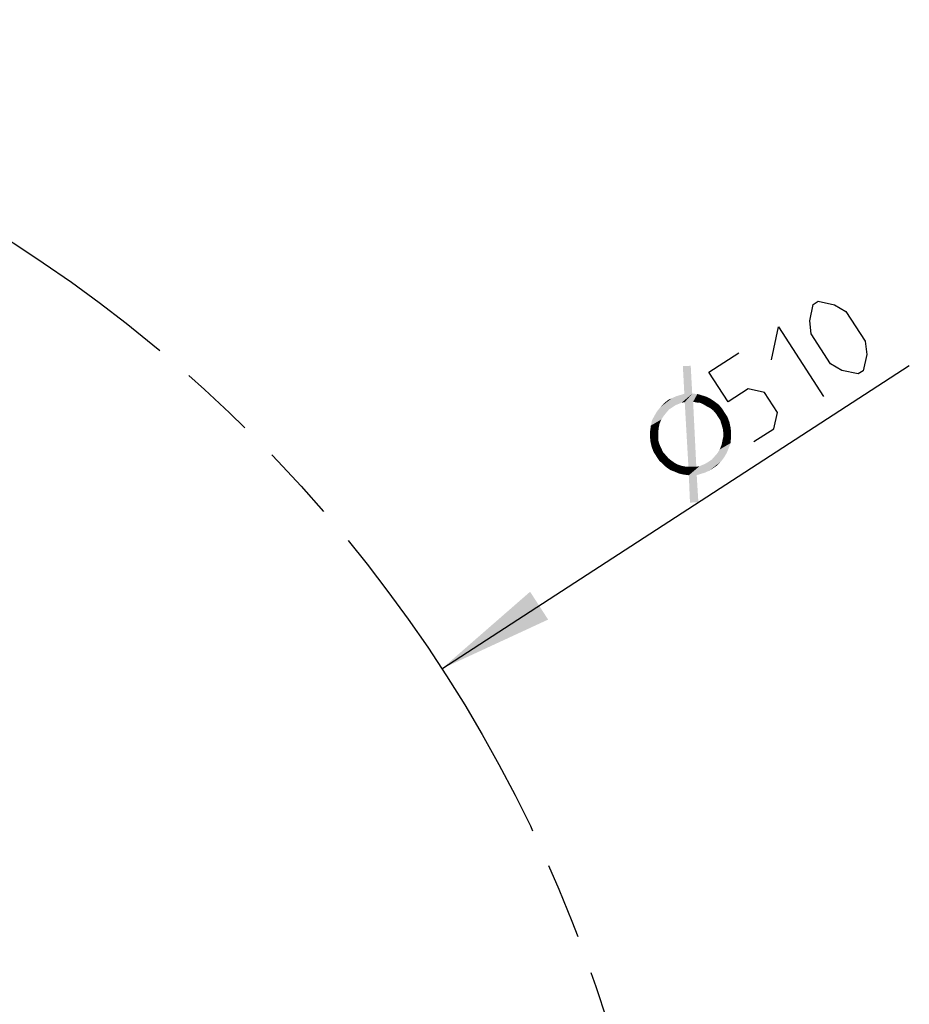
# Model space of a CAD drawing. Header units: inches. Extents: x 0 to 420, y 0 to 297.
# Tile 27 of 90: x 118 to 145, y 90 to 119. Entities that reach past the tile are written whole.
import ezdxf

# ---------------------------------------------------------------- set-up
doc = ezdxf.new("R2010")
doc.units = ezdxf.units.IN
doc.header["$LTSCALE"] = 23.1
doc.header["$MEASUREMENT"] = 0
doc.linetypes.add('PHANTOM', pattern=[0.8, 0.45, -0.05, 0.1, -0.05, 0.1, -0.05])
doc.layers.get('0').update_dxf_attribs({"linetype": 'CONTINUOUS'})
doc.layers.add('DEFAULT_3', color=7, linetype='PHANTOM')
doc.layers.add('DIM_PILOTEES', color=7, linetype='CONTINUOUS')
doc.styles.get("Standard").update_dxf_attribs({"font": 'txt', "width": 0.7})
doc.dimstyles.new('DIMSTYLE_4', dxfattribs={"dimtxt": 2.5, "dimasz": 3.5, "dimexe": 2, "dimexo": 0, "dimgap": 0.09, "dimtad": 1, "dimdec": 0, "dimzin": 4, "dimdsep": 46, "dimtxsty": 'STANDARD', "dimblk": '_FILLED', "dimblk1": '_FILLED', "dimblk2": '_FILLED', "dimcen": 0.09, "dimazin": 1, "dimtp": 0.07874, "dimtm": 0.07874, "dimtfac": 1, "dimtdec": 0, "dimtofl": 0, "dimtmove": 0, "dimatfit": 1, "dimldrblk": '_FILLED', "dimfxl": 1, "dimtolj": 1, "dimtzin": 4, "dimarcsym": 0})

# ---------------------------------------------------------------- blocks, each defined once
blk = doc.blocks.new('_FILLED')
at = {"color": 0, "linetype": 'ByBlock'}
blk.add_solid([(0, 0), (-1, 0.142857), (-1, -0.142857)], dxfattribs=at)
blk = doc.blocks.new('*D14')
at = {"layer": 'DIM_PILOTEES', "color": 2, "linetype": 'Continuous'}
blk.add_line((130.459481, 99.719242), (144.563257, 108.862085), dxfattribs=at)
at = {"layer": 'DIM_PILOTEES', "color": 2, "linetype": 'Continuous', "xscale": 3.5, "yscale": 3.5, "zscale": 3.5, "rotation": 212.953525}
blk.add_blockref('_FILLED', (130.459481, 99.719242), dxfattribs=at)

msp = doc.modelspace()

# ---------------------------------------------------------------- linework, layer by layer
at = {"layer": 'DEFAULT_3', "color": 7, "linetype": 'PHANTOM'}
msp.add_circle((94.442943, 76.371342), 42.922203, dxfattribs=at)
at = {"layer": 'DIM_PILOTEES', "color": 2, "linetype": 'Continuous'}
for points in [[(142.186483, 108.91741), (141.603677, 109.816459), (141.559239, 110.213273), (141.664649, 110.707229), (141.814497, 110.804359), (142.308453, 110.698949), (142.652562, 110.496409), (143.235381, 109.597359), (143.279806, 109.200533), (143.174396, 108.706577), (143.024548, 108.609446), (142.530604, 108.714857), (142.186483, 108.91741)], [(140.404944, 109.039367), (140.615764, 110.02728), (141.975663, 107.929497)], [(139.87788, 106.569598), (140.477247, 106.958145), (140.582657, 107.452101), (140.194124, 108.051467), (139.700167, 108.156877), (139.100801, 107.768331), (138.517982, 108.667381), (139.417031, 109.2502)]]:
    msp.add_lwpolyline(points, dxfattribs=at)
for points in [[(137.969865, 108.855736), (137.776815, 108.012939), (137.731947, 108.853733)], [(137.776815, 108.012939), (137.969865, 108.855736), (138.014733, 108.014941)], [(138.014733, 108.014941), (136.799679, 107.205529), (136.867159, 107.336262)], [(137.320296, 107.543021), (136.799679, 107.205529), (138.014733, 108.014941)], [(138.014733, 108.014941), (136.867159, 107.336262), (137.776815, 108.012939)], [(137.776815, 108.012939), (136.867159, 107.336262), (136.949952, 107.476921)], [(136.949952, 107.476921), (137.649776, 107.974079), (137.776815, 108.012939)], [(137.649776, 107.974079), (136.949952, 107.476921), (137.057984, 107.612194)], [(137.057984, 107.612194), (137.522738, 107.93522), (137.649776, 107.974079)], [(137.405625, 107.88105), (137.522738, 107.93522), (137.057984, 107.612194)], [(137.405625, 107.88105), (137.057984, 107.612194), (137.160629, 107.72223)], [(137.160629, 107.72223), (137.288514, 107.826877), (137.405625, 107.88105)], [(137.427482, 107.612505), (137.320296, 107.543021), (138.014733, 108.014941)], [(137.519355, 107.672062), (137.427482, 107.612505), (138.014733, 108.014941)], [(137.605842, 107.706382), (137.519355, 107.672062), (138.014733, 108.014941)], [(137.69233, 107.740701), (137.605842, 107.706382), (138.014733, 108.014941)], [(137.788743, 107.759709), (137.69233, 107.740701), (138.014733, 108.014941)], [(137.788743, 107.759709), (138.014733, 108.014941), (138.17155, 108.007865)], [(137.788743, 107.759709), (138.17155, 108.007865), (138.041975, 107.771637)], [(138.17155, 108.007865), (138.307669, 107.965622), (138.041975, 107.771637)], [(138.142929, 107.750093), (138.041975, 107.771637), (138.307669, 107.965622)], [(138.142929, 107.750093), (138.307669, 107.965622), (138.443789, 107.923378)], [(138.443789, 107.923378), (138.259195, 107.738475), (138.142929, 107.750093)], [(138.259195, 107.738475), (138.443789, 107.923378), (138.574521, 107.855898)], [(138.574521, 107.855898), (138.354763, 107.691692), (138.259195, 107.738475)], [(138.460257, 107.629598), (138.354763, 107.691692), (138.574521, 107.855898)], [(138.460257, 107.629598), (138.574521, 107.855898), (138.689941, 107.778492)], [(137.320296, 107.543021), (137.232962, 107.442914), (136.767362, 107.054098)], [(137.320296, 107.543021), (136.767362, 107.054098), (136.799679, 107.205529)], [(138.041975, 107.771637), (137.900334, 105.809577), (137.788743, 107.759709)], [(137.900334, 105.809577), (138.041975, 107.771637), (138.138254, 105.811579)], [(138.689941, 107.778492), (138.555826, 107.582815), (138.460257, 107.629598)], [(138.555826, 107.582815), (138.689941, 107.778492), (138.815288, 107.685772)], [(138.815288, 107.685772), (138.646008, 107.510794), (138.555826, 107.582815)], [(138.646008, 107.510794), (138.815288, 107.685772), (138.910011, 107.5732)], [(138.910011, 107.5732), (138.730804, 107.413534), (138.646008, 107.510794)], [(138.790362, 107.32166), (138.730804, 107.413534), (138.910011, 107.5732)], [(138.790362, 107.32166), (138.910011, 107.5732), (138.989421, 107.450701)], [(137.083534, 107.237311), (137.031365, 107.116504), (136.744973, 106.887355)], [(137.083534, 107.237311), (136.744973, 106.887355), (136.767362, 107.054098)], [(137.232962, 107.442914), (137.16094, 107.352732), (136.767362, 107.054098)], [(136.767362, 107.054098), (137.16094, 107.352732), (137.083534, 107.237311)], [(138.989421, 107.450701), (138.859845, 107.214475), (138.790362, 107.32166)], [(138.859845, 107.214475), (138.989421, 107.450701), (139.078757, 107.312892)], [(139.078757, 107.312892), (138.898704, 107.087437), (138.859845, 107.214475)], [(138.898704, 107.087437), (139.078757, 107.312892), (139.137469, 107.155229)], [(137.004436, 106.99031), (136.737895, 106.730538), (136.744973, 106.887355)], [(136.737895, 106.730538), (137.004436, 106.99031), (136.992817, 106.874045)], [(136.744973, 106.887355), (137.031365, 107.116504), (137.004436, 106.99031)], [(139.137469, 107.155229), (138.937563, 106.960398), (138.898704, 107.087437)], [(138.937563, 106.960398), (139.137469, 107.155229), (139.170942, 107.002952)], [(139.170942, 107.002952), (138.951184, 106.838746), (138.937563, 106.960398)], [(138.949493, 106.707167), (138.951184, 106.838746), (139.170942, 107.002952)], [(138.949493, 106.707167), (139.170942, 107.002952), (139.189103, 106.840749)], [(136.992817, 106.874045), (136.756056, 106.568334), (136.737895, 106.730538)], [(136.992817, 106.874045), (136.991126, 106.742467), (136.756056, 106.568334)], [(136.756056, 106.568334), (136.991126, 106.742467), (136.989434, 106.610888)], [(136.989434, 106.610888), (136.789529, 106.416058), (136.756056, 106.568334)], [(136.789529, 106.416058), (136.989434, 106.610888), (137.028294, 106.48385)], [(138.843464, 106.333976), (138.895632, 106.454783), (139.182025, 106.683932)], [(138.843464, 106.333976), (139.182025, 106.683932), (139.174948, 106.527115)], [(139.182025, 106.683932), (138.895632, 106.454783), (138.922563, 106.580974)], [(139.189103, 106.840749), (138.922563, 106.580974), (138.949493, 106.707167)], [(138.922563, 106.580974), (139.189103, 106.840749), (139.182025, 106.683932)], [(137.028294, 106.48385), (136.848241, 106.258395), (136.789529, 106.416058)], [(136.848241, 106.258395), (137.028294, 106.48385), (137.082465, 106.366738)], [(137.082465, 106.366738), (136.937578, 106.120584), (136.848241, 106.258395)], [(136.937578, 106.120584), (137.082465, 106.366738), (137.136637, 106.249625)], [(139.117392, 106.381071), (138.606703, 106.028263), (138.694035, 106.128374)], [(138.606703, 106.028263), (139.117392, 106.381071), (139.059838, 106.235024)], [(138.694035, 106.128374), (138.781369, 106.228482), (139.174948, 106.527115)], [(138.694035, 106.128374), (139.174948, 106.527115), (139.117392, 106.381071)], [(139.174948, 106.527115), (138.781369, 106.228482), (138.843464, 106.333976)], [(137.136637, 106.249625), (137.016987, 105.998086), (136.937578, 106.120584)], [(137.136637, 106.249625), (137.211506, 106.167678), (137.016987, 105.998086)], [(137.016987, 105.998086), (137.211506, 106.167678), (137.296302, 106.070419)], [(137.296302, 106.070419), (137.127022, 105.895441), (137.016987, 105.998086)], [(137.127022, 105.895441), (137.296302, 106.070419), (137.386484, 105.998398)], [(139.059838, 106.235024), (137.912264, 105.556345), (138.606703, 106.028263)], [(137.912264, 105.556345), (139.059838, 106.235024), (138.150182, 105.558349)], [(138.499517, 105.95878), (138.606703, 106.028263), (137.912264, 105.556345)], [(138.150182, 105.558349), (139.059838, 106.235024), (138.977044, 106.094367)], [(138.977044, 106.094367), (138.277221, 105.597207), (138.150182, 105.558349)], [(138.277221, 105.597207), (138.977044, 106.094367), (138.884326, 105.969019)], [(137.386484, 105.998398), (137.237056, 105.792796), (137.127022, 105.895441)], [(137.237056, 105.792796), (137.386484, 105.998398), (137.46674, 105.94169)], [(137.46674, 105.94169), (137.352477, 105.715388), (137.237056, 105.792796)], [(137.46674, 105.94169), (137.572235, 105.879594), (137.352477, 105.715388)], [(137.352477, 105.715388), (137.572235, 105.879594), (137.683115, 105.842738)], [(137.683115, 105.842738), (137.498522, 105.657833), (137.352477, 105.715388)], [(137.498522, 105.657833), (137.683115, 105.842738), (137.784069, 105.821194)], [(137.784069, 105.821194), (137.619328, 105.605665), (137.498522, 105.657833)], [(137.784069, 105.821194), (137.900334, 105.809577), (137.619328, 105.605665)], [(137.770759, 105.573349), (137.619328, 105.605665), (137.900334, 105.809577)], [(138.138254, 105.811579), (137.770759, 105.573349), (137.900334, 105.809577)], [(138.138254, 105.811579), (137.912264, 105.556345), (137.770759, 105.573349)], [(138.422956, 105.909148), (138.499517, 105.95878), (137.912264, 105.556345)], [(138.321154, 105.864906), (138.422956, 105.909148), (137.912264, 105.556345)], [(138.234667, 105.830587), (138.321154, 105.864906), (137.912264, 105.556345)], [(138.138254, 105.811579), (138.234667, 105.830587), (137.912264, 105.556345)], [(138.884326, 105.969019), (138.40426, 105.636066), (138.277221, 105.597207)], [(138.521372, 105.690238), (138.40426, 105.636066), (138.884326, 105.969019)], [(138.628558, 105.759721), (138.521372, 105.690238), (138.884326, 105.969019)], [(138.628558, 105.759721), (138.884326, 105.969019), (138.766368, 105.849058)], [(138.150182, 105.558349), (137.947206, 104.730863), (137.912264, 105.556345)], [(137.947206, 104.730863), (138.150182, 105.558349), (138.200437, 104.742792)]]:
    msp.add_solid(points, dxfattribs=at)

# ---------------------------------------------------------------- dimensions: what is measured, and where the dimension line sits
dim = msp.add_diameter_dim_2p(p1=(130.459481, 99.719242), p2=(58.426404, 53.023441), text='{\\fSymbol_ASME;\\W1.0;⌀}<>', dimstyle='DIMSTYLE_4', override={"dimpost": '<>'}, dxfattribs=at)
dim.commit()
dim.dimension.update_dxf_attribs({"geometry": '*D14', "text_midpoint": (137.403577, 104.965621), "dimtype": 163})

doc.saveas('drawing.dxf')
